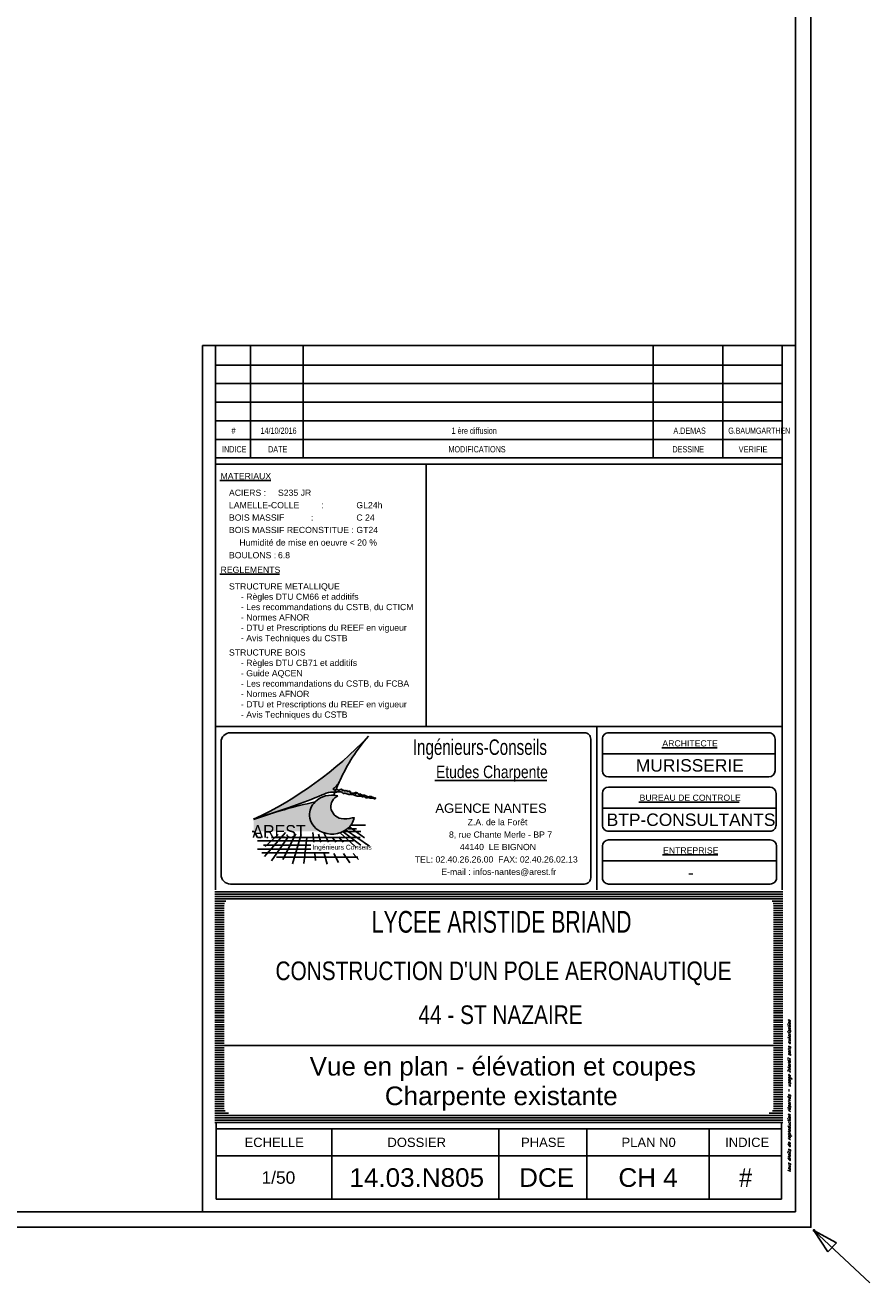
# Model space of a CAD drawing. Extents: x 293186 to 369035, y -341273 to -122059.
# Tile 8 of 64: x 355430 to 369035, y -341273 to -321021. Entities that reach past the tile are written whole.
import ezdxf

# ---------------------------------------------------------------- set-up
doc = ezdxf.new("R2010")
doc.units = 0
doc.header["$LTSCALE"] = 50
doc.layers.get('0').update_dxf_attribs({"color": 1, "linetype": 'CONTINUOUS'})
doc.layers.add('ECHELLE_1_50', color=7, linetype='CONTINUOUS')
doc.styles.add('ARIAL', font='txt')
doc.styles.add('ARIAL_BLACK', font='txt')
doc.styles.add('COMIC_SANS_MS', font='txt')
doc.styles.add('ROMANS', font='ROMANS')

# ---------------------------------------------------------------- blocks, each defined once
blk = doc.blocks.new('*X48')
at = {"layer": 'ECHELLE_1_50', "color": 17, "linetype": 'CONTINUOUS'}
for p, q in [((358486, -334978), (358485, -334978)), ((358488, -335015), (358485, -335015)), ((358490, -335053), (358485, -335053)), ((358491, -335090), (358485, -335090)), ((358493, -335128), (358485, -335128)), ((358494, -335165), (358485, -335165)), ((367635, -334978), (358486, -334978)), ((367635, -335015), (358488, -335015)), ((367635, -335053), (358490, -335053)), ((367635, -335090), (358491, -335090)), ((358661, -335128), (358493, -335128)), ((358639, -335165), (358494, -335165)), ((367635, -335128), (367459, -335128)), ((367635, -335165), (367480, -335165)), ((358496, -335203), (358485, -335203)), ((358498, -335240), (358485, -335240)), ((358499, -335278), (358485, -335278)), ((358501, -335315), (358485, -335315)), ((358502, -335353), (358485, -335353)), ((358635, -335203), (358496, -335203)), ((358635, -335240), (358498, -335240)), ((358635, -335278), (358499, -335278)), ((358635, -335315), (358501, -335315)), ((358635, -335353), (358502, -335353)), ((367635, -335203), (367485, -335203)), ((367635, -335240), (367485, -335240)), ((367635, -335278), (367485, -335278)), ((367635, -335315), (367485, -335315)), ((367635, -335353), (367485, -335353)), ((358504, -335390), (358485, -335390)), ((358506, -335428), (358485, -335428)), ((358507, -335465), (358485, -335465)), ((358509, -335503), (358485, -335503)), ((358511, -335540), (358485, -335540)), ((358512, -335578), (358485, -335578)), ((358635, -335390), (358504, -335390)), ((358635, -335428), (358506, -335428)), ((358635, -335465), (358507, -335465)), ((358635, -335503), (358509, -335503)), ((358635, -335540), (358511, -335540)), ((358635, -335578), (358512, -335578)), ((367635, -335390), (367485, -335390)), ((367635, -335428), (367485, -335428)), ((367635, -335465), (367485, -335465)), ((367635, -335503), (367485, -335503)), ((367635, -335540), (367485, -335540)), ((367635, -335578), (367485, -335578)), ((358514, -335615), (358485, -335615)), ((358515, -335653), (358485, -335653)), ((358517, -335690), (358485, -335690)), ((358519, -335728), (358485, -335728)), ((358520, -335766), (358485, -335766)), ((358635, -335615), (358514, -335615)), ((358635, -335653), (358515, -335653)), ((358635, -335690), (358517, -335690)), ((358635, -335728), (358519, -335728)), ((358635, -335766), (358520, -335766)), ((367635, -335615), (367485, -335615)), ((367635, -335653), (367485, -335653)), ((367635, -335690), (367485, -335690)), ((367635, -335728), (367485, -335728)), ((367635, -335766), (367485, -335766)), ((358522, -335803), (358485, -335803)), ((358523, -335841), (358485, -335841)), ((358525, -335878), (358485, -335878)), ((358527, -335916), (358485, -335916)), ((358528, -335953), (358485, -335953)), ((358635, -335803), (358522, -335803)), ((358635, -335841), (358523, -335841)), ((358635, -335878), (358525, -335878)), ((358635, -335916), (358527, -335916)), ((358635, -335953), (358528, -335953)), ((367635, -335803), (367485, -335803)), ((367635, -335841), (367485, -335841)), ((367635, -335878), (367485, -335878)), ((367635, -335916), (367485, -335916)), ((367635, -335953), (367485, -335953)), ((358530, -335991), (358485, -335991)), ((358531, -336028), (358485, -336028)), ((358533, -336066), (358485, -336066)), ((358535, -336103), (358485, -336103)), ((358536, -336141), (358485, -336141)), ((358538, -336178), (358485, -336178)), ((358635, -335991), (358530, -335991)), ((358635, -336028), (358531, -336028)), ((358635, -336066), (358533, -336066)), ((358635, -336103), (358535, -336103)), ((358635, -336141), (358536, -336141)), ((358635, -336178), (358538, -336178)), ((367635, -335991), (367485, -335991)), ((367635, -336028), (367485, -336028)), ((367635, -336066), (367485, -336066)), ((367635, -336103), (367485, -336103)), ((367635, -336141), (367485, -336141)), ((367635, -336178), (367485, -336178)), ((358539, -336216), (358485, -336216)), ((358541, -336253), (358485, -336253)), ((358543, -336291), (358485, -336291)), ((358544, -336328), (358485, -336328)), ((358546, -336366), (358485, -336366)), ((358635, -336216), (358539, -336216)), ((358635, -336253), (358541, -336253)), ((358635, -336291), (358543, -336291)), ((358635, -336328), (358544, -336328)), ((358635, -336366), (358546, -336366)), ((367635, -336216), (367485, -336216)), ((367635, -336253), (367485, -336253)), ((367635, -336291), (367485, -336291)), ((367635, -336328), (367485, -336328)), ((367635, -336366), (367485, -336366)), ((358547, -336403), (358485, -336403)), ((358549, -336441), (358485, -336441)), ((358551, -336478), (358485, -336478)), ((358552, -336516), (358485, -336516)), ((358554, -336553), (358485, -336553)), ((358556, -336591), (358485, -336591)), ((358635, -336403), (358547, -336403)), ((358635, -336441), (358549, -336441)), ((358635, -336478), (358551, -336478)), ((358635, -336516), (358552, -336516)), ((358635, -336553), (358554, -336553)), ((358635, -336591), (358556, -336591)), ((367635, -336403), (367485, -336403)), ((367635, -336441), (367485, -336441)), ((367635, -336478), (367485, -336478)), ((367635, -336516), (367485, -336516)), ((367635, -336553), (367485, -336553)), ((367635, -336591), (367485, -336591)), ((358557, -336628), (358485, -336628)), ((358559, -336666), (358485, -336666)), ((358560, -336703), (358485, -336703)), ((358562, -336741), (358485, -336741)), ((358564, -336778), (358485, -336778)), ((358635, -336628), (358557, -336628)), ((358635, -336666), (358559, -336666)), ((358635, -336703), (358560, -336703)), ((358635, -336741), (358562, -336741)), ((358635, -336778), (358564, -336778)), ((367635, -336628), (367485, -336628)), ((367635, -336666), (367485, -336666)), ((367635, -336703), (367485, -336703)), ((367635, -336741), (367485, -336741)), ((367635, -336778), (367485, -336778)), ((358565, -336816), (358485, -336816)), ((358567, -336853), (358485, -336853)), ((358568, -336891), (358485, -336891)), ((358570, -336928), (358485, -336928)), ((358572, -336966), (358485, -336966)), ((358635, -336816), (358565, -336816)), ((358635, -336853), (358567, -336853)), ((358635, -336891), (358568, -336891)), ((358635, -336928), (358570, -336928)), ((358635, -336966), (358572, -336966)), ((367635, -336816), (367485, -336816)), ((367635, -336853), (367485, -336853)), ((367635, -336891), (367485, -336891)), ((367635, -336928), (367485, -336928)), ((367635, -336966), (367485, -336966)), ((358573, -337003), (358485, -337003)), ((358575, -337041), (358485, -337041)), ((358576, -337078), (358485, -337078)), ((358578, -337116), (358485, -337116)), ((358580, -337153), (358485, -337153)), ((358581, -337191), (358485, -337191)), ((358635, -337003), (358573, -337003)), ((358635, -337041), (358575, -337041)), ((358635, -337078), (358576, -337078)), ((358635, -337116), (358578, -337116)), ((358635, -337153), (358580, -337153)), ((358635, -337191), (358581, -337191)), ((367635, -337003), (367485, -337003)), ((367635, -337041), (367485, -337041)), ((367635, -337078), (367485, -337078)), ((367635, -337116), (367485, -337116)), ((367635, -337153), (367485, -337153)), ((367635, -337191), (367485, -337191)), ((358583, -337228), (358485, -337228)), ((358584, -337266), (358485, -337266)), ((358586, -337303), (358485, -337303)), ((358588, -337341), (358485, -337341)), ((358589, -337378), (358485, -337378)), ((358635, -337228), (358583, -337228)), ((358635, -337266), (358584, -337266)), ((358635, -337303), (358586, -337303)), ((358635, -337341), (358588, -337341)), ((358635, -337378), (358589, -337378)), ((367635, -337228), (367485, -337228)), ((367635, -337266), (367485, -337266)), ((367635, -337303), (367485, -337303)), ((367635, -337341), (367485, -337341)), ((367635, -337378), (367485, -337378)), ((358591, -337416), (358485, -337416)), ((358592, -337453), (358485, -337453)), ((358594, -337491), (358485, -337491)), ((358596, -337528), (358485, -337528)), ((358597, -337566), (358485, -337566)), ((358599, -337603), (358485, -337603)), ((358635, -337416), (358591, -337416)), ((358635, -337453), (358592, -337453)), ((358635, -337491), (358594, -337491)), ((358635, -337528), (358596, -337528)), ((358635, -337566), (358597, -337566)), ((358635, -337603), (358599, -337603)), ((367635, -337416), (367485, -337416)), ((367635, -337453), (367485, -337453)), ((367635, -337491), (367485, -337491)), ((367635, -337528), (367485, -337528)), ((367635, -337566), (367485, -337566)), ((367635, -337603), (367485, -337603)), ((358601, -337641), (358485, -337641)), ((358602, -337678), (358485, -337678)), ((358604, -337716), (358485, -337716)), ((358605, -337753), (358485, -337753)), ((358607, -337791), (358485, -337791)), ((358635, -337641), (358601, -337641)), ((358635, -337678), (358602, -337678)), ((358635, -337716), (358604, -337716)), ((358635, -337753), (358605, -337753)), ((358635, -337791), (358607, -337791)), ((367635, -337641), (367485, -337641)), ((367635, -337678), (367485, -337678)), ((367635, -337716), (367485, -337716)), ((367635, -337753), (367485, -337753)), ((367635, -337791), (367485, -337791)), ((358609, -337828), (358485, -337828)), ((358610, -337866), (358485, -337866)), ((358612, -337903), (358485, -337903)), ((358613, -337941), (358485, -337941)), ((358615, -337978), (358485, -337978)), ((358635, -337828), (358609, -337828)), ((358635, -337866), (358610, -337866)), ((358635, -337903), (358612, -337903)), ((358635, -337941), (358613, -337941)), ((358635, -337978), (358615, -337978)), ((367635, -337828), (367485, -337828)), ((367635, -337866), (367485, -337866)), ((367635, -337903), (367485, -337903)), ((367635, -337941), (367485, -337941)), ((367635, -337978), (367485, -337978)), ((358617, -338016), (358485, -338016)), ((358618, -338053), (358485, -338053)), ((358620, -338091), (358485, -338091)), ((358621, -338128), (358485, -338128)), ((358623, -338166), (358485, -338166)), ((358625, -338203), (358485, -338203)), ((358635, -338016), (358617, -338016)), ((358635, -338053), (358618, -338053)), ((358635, -338091), (358620, -338091)), ((358635, -338128), (358621, -338128)), ((358635, -338166), (358623, -338166)), ((358635, -338203), (358625, -338203)), ((367635, -338016), (367485, -338016)), ((367635, -338053), (367485, -338053)), ((367635, -338091), (367485, -338091)), ((367635, -338128), (367485, -338128)), ((367635, -338166), (367485, -338166)), ((367635, -338203), (367485, -338203)), ((358626, -338241), (358485, -338241)), ((358628, -338278), (358485, -338278)), ((358629, -338316), (358485, -338316)), ((358631, -338353), (358485, -338353)), ((358633, -338391), (358485, -338391)), ((358635, -338241), (358626, -338241)), ((358635, -338278), (358628, -338278)), ((358635, -338316), (358629, -338316)), ((358635, -338353), (358631, -338353)), ((358635, -338391), (358633, -338391)), ((367635, -338241), (367485, -338241)), ((367635, -338278), (367485, -338278)), ((367635, -338316), (367485, -338316)), ((367635, -338353), (367485, -338353)), ((367635, -338391), (367485, -338391)), ((358634, -338428), (358485, -338428)), ((358637, -338466), (358485, -338466)), ((358654, -338503), (358485, -338503)), ((358705, -338541), (358485, -338541)), ((367635, -338578), (358485, -338578)), ((367635, -338616), (358485, -338616)), ((358635, -338428), (358634, -338428)), ((367635, -338541), (367414, -338541)), ((367635, -338503), (367466, -338503)), ((367635, -338466), (367483, -338466)), ((367635, -338428), (367485, -338428)), ((367635, -338653), (358485, -338653)), ((367635, -338691), (358485, -338691))]:
    blk.add_line(p, q, dxfattribs=at)
blk = doc.blocks.new('CDWK_EXTR_0')
at = {"color": 0}
for p, q in [((0, 0), (2, 0.5)), ((0, 0), (2, -0.5)), ((2, 0.5), (2, -0.5))]:
    blk.add_line(p, q, dxfattribs=at)
blk = doc.blocks.new('CDWK_PTTYP4')
h = blk.add_hatch(color=0)
edge = h.paths.add_edge_path()
edge.add_arc((0, 0), 0.5, 0, 360)

msp = doc.modelspace()

# ---------------------------------------------------------------- hatches: boundary and pattern name
at = {"layer": 'ECHELLE_1_50'}
for color, points in [(9, [(360498, -333190, -0.000872), (360502, -333180, -0.073464), (360958, -332473, -0.094057), (359109, -333810, -0.010242), (359430, -333704, 0.002568), (359743, -333598, 0.019111), (360213, -333418, -0.068559), (360350, -333370), (360353, -333370), (360356, -333370), (360359, -333370), (360362, -333370), (360365, -333370), (360368, -333370), (360372, -333370), (360375, -333370), (360378, -333370), (360381, -333370), (360384, -333370), (360387, -333370), (360390, -333370), (360393, -333370), (360396, -333370), (360399, -333370), (360402, -333370), (360405, -333370), (360408, -333370), (360411, -333370), (360414, -333370), (360417, -333371), (360420, -333371), (360422, -333371, -0.004065), (360440, -333324), (360438, -333325), (360436, -333327), (360433, -333330), (360431, -333332), (360428, -333334), (360426, -333336), (360423, -333337), (360420, -333338), (360417, -333338), (360414, -333338), (360411, -333337), (360408, -333335), (360405, -333334), (360403, -333332), (360400, -333331), (360397, -333329), (360394, -333327), (360391, -333325), (360389, -333323), (360389, -333321), (360390, -333319), (360393, -333317), (360396, -333314, 0.118975)]), (9, [(360619, -333360), (360618, -333357), (360618, -333354), (360617, -333351), (360616, -333348), (360614, -333347), (360612, -333347), (360609, -333347), (360605, -333348), (360601, -333349), (360597, -333350), (360594, -333350), (360591, -333349), (360588, -333347), (360586, -333344), (360585, -333342), (360582, -333343), (360580, -333345), (360577, -333348), (360574, -333349), (360571, -333349), (360568, -333348), (360565, -333346), (360563, -333344), (360560, -333343), (360556, -333341), (360553, -333341), (360550, -333342), (360546, -333343), (360543, -333343), (360540, -333344), (360538, -333343), (360537, -333341), (360536, -333338), (360535, -333334), (360534, -333331), (360533, -333328), (360531, -333326), (360529, -333325), (360526, -333325), (360523, -333326), (360519, -333327), (360516, -333328), (360513, -333329), (360509, -333329), (360506, -333330), (360503, -333330), (360501, -333331), (360498, -333332), (360495, -333334), (360493, -333336), (360490, -333338), (360488, -333340), (360485, -333341), (360483, -333342), (360480, -333342), (360477, -333341), (360475, -333340), (360472, -333338), (360469, -333336), (360466, -333334), (360463, -333332), (360460, -333330), (360457, -333328), (360454, -333326), (360452, -333325), (360449, -333323), (360446, -333323), (360443, -333323), (360441, -333324), (360440, -333324, 0.004065), (360422, -333371), (360423, -333371), (360426, -333371), (360430, -333371), (360433, -333370), (360436, -333370), (360439, -333370), (360442, -333370), (360445, -333370), (360449, -333370), (360452, -333369), (360455, -333369), (360459, -333369), (360462, -333368), (360465, -333368), (360469, -333368), (360472, -333367), (360475, -333367), (360479, -333367), (360482, -333367), (360485, -333366), (360489, -333366), (360492, -333366), (360495, -333366), (360498, -333366), (360502, -333366), (360505, -333367), (360508, -333367), (360511, -333367), (360514, -333368), (360517, -333369), (360520, -333369), (360523, -333370), (360526, -333371), (360528, -333373), (360531, -333374), (360533, -333376), (360536, -333377), (360538, -333379), (360541, -333381), (360543, -333384), (360545, -333386), (360547, -333388), (360550, -333390), (360552, -333392), (360555, -333392), (360558, -333392), (360561, -333392), (360564, -333392), (360567, -333391), (360571, -333390), (360574, -333390), (360577, -333390), (360580, -333390), (360583, -333390), (360586, -333390), (360589, -333391), (360592, -333392), (360595, -333392), (360598, -333393), (360601, -333394), (360604, -333396), (360607, -333397), (360610, -333398), (360613, -333399), (360616, -333400), (360619, -333401), (360622, -333402), (360625, -333403), (360628, -333404), (360630, -333405), (360633, -333406), (360636, -333406), (360639, -333407), (360643, -333407), (360646, -333407), (360649, -333407), (360652, -333407), (360655, -333407), (360658, -333407), (360661, -333407), (360664, -333407), (360667, -333407), (360670, -333407), (360674, -333406), (360677, -333406), (360680, -333406), (360683, -333407), (360686, -333407), (360689, -333407), (360692, -333408), (360695, -333408), (360698, -333409), (360701, -333409), (360704, -333410), (360707, -333411), (360710, -333412), (360713, -333413), (360716, -333414), (360719, -333415), (360722, -333416), (360724, -333417), (360727, -333418), (360730, -333419), (360733, -333420), (360736, -333421), (360739, -333423), (360742, -333424), (360745, -333425), (360748, -333426), (360751, -333427), (360754, -333428), (360757, -333429), (360760, -333430), (360763, -333431), (360765, -333432), (360768, -333433), (360771, -333434), (360774, -333434), (360777, -333435), (360781, -333435), (360784, -333436), (360787, -333436), (360790, -333436), (360793, -333437), (360796, -333437), (360799, -333437), (360802, -333437), (360805, -333437), (360808, -333436), (360812, -333436), (360815, -333436), (360818, -333436), (360821, -333436), (360824, -333436), (360827, -333436), (360830, -333437), (360833, -333437), (360836, -333438), (360839, -333438), (360842, -333439), (360845, -333440), (360848, -333441), (360851, -333443), (360854, -333444), (360856, -333445), (360859, -333446), (360862, -333447), (360865, -333447), (360869, -333447), (360872, -333446), (360875, -333445), (360878, -333444), (360881, -333443), (360884, -333442), (360887, -333442), (360890, -333442), (360893, -333442), (360895, -333443), (360898, -333445), (360900, -333447), (360902, -333450), (360904, -333452), (360906, -333455), (360909, -333457), (360911, -333458), (360914, -333460), (360917, -333461), (360919, -333461), (360922, -333462), (360925, -333462), (360929, -333462), (360932, -333462), (360935, -333462), (360938, -333461), (360942, -333461), (360945, -333461), (360948, -333460), (360952, -333460), (360955, -333460), (360958, -333460), (360961, -333460), (360964, -333460), (360967, -333461), (360970, -333462), (360973, -333463), (360976, -333464), (360979, -333466), (360982, -333467), (360984, -333469), (360987, -333470), (360990, -333470), (360993, -333471), (360996, -333471), (360999, -333471), (361002, -333471), (361006, -333470), (361009, -333470), (361012, -333470), (361015, -333469), (361018, -333469), (361021, -333469), (361024, -333468), (361027, -333469), (361030, -333469), (361033, -333470), (361036, -333471), (361038, -333472), (361041, -333473), (361044, -333474), (361047, -333476), (361050, -333477), (361054, -333478), (361057, -333479), (361061, -333480), (361064, -333480), (361068, -333479), (361070, -333478), (361072, -333476), (361073, -333473), (361073, -333469), (361072, -333466), (361070, -333464), (361068, -333463), (361065, -333463), (361062, -333464), (361058, -333465), (361055, -333467), (361051, -333468), (361048, -333468), (361046, -333468), (361044, -333466), (361042, -333464), (361040, -333461), (361039, -333458), (361037, -333455), (361034, -333453), (361031, -333452), (361028, -333452), (361024, -333453), (361021, -333455), (361017, -333457), (361014, -333459), (361013, -333459), (361012, -333457), (361013, -333454), (361013, -333450), (361013, -333448), (361012, -333445), (361010, -333443), (361008, -333442), (361006, -333441), (361003, -333440), (361000, -333440), (360996, -333440), (360992, -333440), (360988, -333441), (360984, -333442), (360980, -333442), (360975, -333443), (360971, -333444), (360967, -333445), (360963, -333446), (360959, -333447), (360956, -333447), (360953, -333447), (360950, -333447), (360947, -333446), (360945, -333443), (360942, -333440), (360940, -333437), (360938, -333435), (360936, -333436), (360934, -333438), (360931, -333441), (360929, -333441), (360927, -333438), (360925, -333436), (360922, -333433), (360918, -333432), (360915, -333432), (360911, -333431), (360908, -333431), (360906, -333430), (360904, -333428), (360904, -333425), (360904, -333422), (360903, -333420), (360901, -333418), (360899, -333418), (360896, -333418), (360893, -333418), (360889, -333419), (360885, -333420), (360881, -333421), (360877, -333422), (360874, -333423), (360870, -333423), (360866, -333423), (360863, -333422), (360860, -333421), (360857, -333419), (360854, -333417), (360852, -333416), (360849, -333416), (360846, -333416), (360844, -333417), (360841, -333418), (360838, -333420), (360835, -333421), (360831, -333422), (360828, -333422), (360825, -333421), (360821, -333419), (360818, -333417), (360816, -333414), (360816, -333413), (360818, -333412), (360822, -333411), (360825, -333411), (360829, -333409), (360831, -333407), (360832, -333404), (360832, -333401), (360831, -333399), (360829, -333399), (360827, -333400), (360824, -333401), (360820, -333403), (360816, -333405), (360812, -333406), (360809, -333407), (360805, -333407), (360802, -333406), (360799, -333404), (360796, -333402), (360793, -333399), (360791, -333396), (360789, -333393), (360787, -333390), (360785, -333388), (360783, -333385), (360781, -333383), (360779, -333382), (360777, -333382), (360776, -333382), (360774, -333384), (360772, -333386), (360770, -333388), (360767, -333391), (360765, -333393), (360762, -333395), (360758, -333397), (360754, -333398), (360750, -333398), (360747, -333397), (360744, -333397), (360742, -333396), (360743, -333395), (360745, -333394), (360748, -333393), (360752, -333391), (360756, -333390), (360760, -333388), (360763, -333387), (360766, -333385), (360766, -333383), (360765, -333380), (360763, -333378), (360760, -333376), (360757, -333375), (360754, -333375), (360751, -333376), (360749, -333377), (360746, -333379), (360743, -333381), (360740, -333383), (360736, -333384), (360732, -333386), (360727, -333387), (360723, -333388), (360718, -333388), (360713, -333389), (360708, -333389), (360704, -333389), (360699, -333389), (360694, -333389), (360689, -333389), (360685, -333388), (360680, -333388), (360677, -333387), (360673, -333386), (360670, -333385), (360667, -333384), (360665, -333383), (360663, -333381), (360662, -333380), (360662, -333378), (360662, -333377), (360663, -333375), (360665, -333373), (360668, -333371), (360670, -333369), (360672, -333367), (360672, -333365), (360671, -333363), (360668, -333361), (360664, -333359), (360661, -333358), (360657, -333357), (360654, -333356), (360651, -333355), (360648, -333356), (360645, -333356), (360642, -333357), (360638, -333358), (360634, -333359), (360631, -333360), (360627, -333361), (360624, -333361), (360621, -333361)]), (251, [(360011, -333753, -0.218672), (360099, -333529, 0.020911), (359430, -333704, -0.002632), (359109, -333810), (359109, -334005), (360190, -334005, -0.008912), (360178, -333998, -0.256161)]), (8, [(360731, -333783), (360696, -333783, -0.146168), (360521, -333797, -0.322857), (360353, -333623, -0.306518), (360464, -333431, 0.248709), (360105, -333523, 0.226898), (360011, -333753, 0.256161), (360178, -333998, 0.295999), (360618, -333964, 0.181745)])]:
    msp.add_hatch(color=color, dxfattribs=at).paths.add_polyline_path(points)
h = msp.add_hatch(dxfattribs=at)
h.set_pattern_fill('DOTS4', color=252, scale=56.692916, style=0, pattern_type=2)
h.set_pattern_definition([(0, (0, 0), (45.0000018, 42.4200017), [0, -42.4200017])])
h.paths.add_polyline_path([(360731, -333783), (360696, -333783, -0.041482), (360647, -333797), (360727, -333797, 0.012192)])

# ---------------------------------------------------------------- linework, layer by layer
at = {"layer": 'ECHELLE_1_50', "color": 18}
for p, q in [((358285, -326177), (367835, -326177)), ((358285, -326177), (358285, -340128)), ((367835, -326177), (367835, -340128)), ((358495, -328090), (367625, -328090)), ((361888, -332316), (361888, -328090)), ((358495, -334206), (358495, -332316)), ((364638, -334945), (364638, -332316)), ((358495, -334945), (358495, -334158)), ((367835, -340128), (358285, -340128))]:
    msp.add_line(p, q, dxfattribs=at)
at = {"layer": 'ECHELLE_1_50', "color": 18, "linetype": 'CONTINUOUS'}
for p, q in [((359059, -327990), (359059, -326177)), ((359909, -327990), (359909, -326177)), ((365544, -327990), (365544, -326177)), ((366666, -327990), (366666, -326177)), ((358495, -326494), (367625, -326494)), ((358495, -326793), (367625, -326793)), ((358495, -327092), (367625, -327092)), ((358495, -327392), (367625, -327392)), ((358495, -327691), (367625, -327691)), ((358495, -327990), (367625, -327990)), ((358495, -332316), (367625, -332316)), ((362028, -333185), (363833, -333185))]:
    msp.add_line(p, q, dxfattribs=at)
at = {"layer": 'ECHELLE_1_50', "color": 224, "linetype": 'CONTINUOUS'}
for p, q in [((358567, -328353), (359385, -328353)), ((358567, -329861), (359529, -329861))]:
    msp.add_line(p, q, dxfattribs=at)
at = {"layer": 'ECHELLE_1_50', "color": 224}
for p, q in [((358735, -332416), (364440, -332416)), ((364540, -332516), (364540, -334751)), ((358585, -334701), (358585, -332566)), ((364728, -332755), (367507, -332755)), ((364728, -333630), (367525, -333630)), ((364728, -334480), (367531, -334480)), ((364440, -334851), (358735, -334851)), ((367485, -337452), (358635, -337452)), ((358507, -339928), (358507, -338695)), ((358507, -338795), (367613, -338795)), ((360370, -338795), (360370, -339928)), ((363060, -339928), (363060, -338795)), ((364475, -339928), (364475, -338795)), ((366445, -339928), (366445, -338795)), ((367613, -338695), (367613, -339928)), ((367613, -339227), (358507, -339227)), ((367613, -339928), (358507, -339928))]:
    msp.add_line(p, q, dxfattribs=at)
at = {"layer": 'ECHELLE_1_50', "color": 17, "linetype": 'CONTINUOUS'}
for p, q in [((365683, -332656), (366576, -332656)), ((365316, -333531), (366932, -333531)), ((365694, -334381), (366588, -334381))]:
    msp.add_line(p, q, dxfattribs=at)
at = {"layer": 'ECHELLE_1_50', "color": 252, "linetype": 'CONTINUOUS'}
for p, q in [((360632, -333961), (360768, -333961)), ((360659, -333935), (360896, -334105)), ((360683, -333905), (360914, -333905)), ((360696, -333783), (360731, -333783)), ((359088, -334005), (359120, -334005)), ((359174, -334102), (359231, -334102)), ((359174, -334158), (360717, -334158)), ((359625, -334022), (359286, -334406)), ((359297, -334245), (359503, -334055)), ((359396, -334479), (359655, -334110)), ((359397, -334102), (359428, -334102)), ((360239, -334103), (359428, -334102)), ((359583, -334454), (359791, -334043)), ((359583, -334454), (359791, -334043)), ((359878, -334056), (359734, -334528)), ((359918, -334521), (359965, -334110)), ((360061, -334020), (360077, -334179)), ((360195, -334179), (360157, -334047)), ((360239, -334103), (360825, -334102)), ((360243, -334026), (360317, -334179)), ((360432, -334179), (360373, -334095)), ((360476, -334094), (360552, -334179)), ((360738, -334244), (360508, -334031)), ((360554, -334012), (360834, -334225)), ((360568, -334004), (360838, -334004)), ((360975, -334240), (360602, -333984)), ((359174, -334288), (360032, -334288)), ((360326, -334347), (359244, -334347)), ((360032, -334226), (359267, -334226)), ((360094, -334358), (360105, -334472)), ((360296, -334530), (360246, -334358)), ((360404, -334358), (360476, -334506)), ((360660, -334510), (360555, -334358)), ((360712, -334358), (360797, -334454)), ((359476, -334417), (360789, -334417)), ((359476, -334417), (360789, -334417))]:
    msp.add_line(p, q, dxfattribs=at)
at = {"layer": 'ECHELLE_1_50', "color": 7, "linetype": 'CONTINUOUS'}
msp.add_line((359120, -334005), (359174, -334102), dxfattribs=at)
at = {"layer": 'ECHELLE_1_50', "color": 17}
msp.add_line((367538, -338795), (358588, -338795), dxfattribs=at)
at = {"layer": 'ECHELLE_1_50', "color": 9, "linetype": 'CONTINUOUS'}
msp.add_line((369035, -341273), (368135, -340428), dxfattribs=at)
at = {"layer": 'ECHELLE_1_50', "color": 32, "linetype": 'CONTINUOUS'}
for points in [[(314023, -298428), (368085, -298428), (368085, -340378), (314023, -340378), (314023, -298428)], [(314273, -298678), (367835, -298678), (367835, -340128), (314273, -340128), (314273, -298678)]]:
    msp.add_lwpolyline(points, dxfattribs=at)
at = {"layer": 'ECHELLE_1_50', "color": 18}
for points in [[(358495, -326177), (358495, -328090), (358495, -332316)], [(367625, -334945), (367625, -327990), (367625, -326177)]]:
    msp.add_lwpolyline(points, dxfattribs=at)
at = {"layer": 'ECHELLE_1_50', "color": 224}
for points in [[(367407, -332416), (364828, -332416, 0.414214), (364728, -332516), (364728, -333026, 0.414212), (364828, -333126), (367407, -333126, 0.414212), (367507, -333026), (367507, -332516, 0.414214), (367407, -332416)], [(364728, -333391), (364728, -333901, 0.414214), (364828, -334001), (367425, -334001, 0.414214), (367525, -333901), (367525, -333391, 0.414212), (367425, -333291), (364828, -333291, 0.414212), (364728, -333391)], [(367431, -334141), (364828, -334141, 0.414212), (364728, -334241), (364728, -334751, 0.414214), (364828, -334851), (367431, -334851, 0.414214), (367531, -334751), (367531, -334241, 0.414212), (367431, -334141)]]:
    msp.add_lwpolyline(points, format="xyb", dxfattribs=at)
at = {"layer": 'ECHELLE_1_50', "color": 252, "linetype": 'CONTINUOUS'}
for points in [[(360350, -333370), (360353, -333370), (360356, -333370), (360359, -333370), (360362, -333370), (360365, -333370), (360368, -333370), (360372, -333370), (360375, -333370), (360378, -333370), (360381, -333370), (360384, -333370), (360387, -333370), (360390, -333370), (360393, -333370), (360396, -333370), (360399, -333370), (360402, -333370), (360405, -333370), (360408, -333370), (360411, -333370), (360414, -333370), (360417, -333371), (360420, -333371), (360423, -333371), (360426, -333371), (360430, -333371), (360433, -333370), (360436, -333370), (360439, -333370), (360442, -333370), (360445, -333370), (360449, -333370), (360452, -333369), (360455, -333369), (360459, -333369), (360462, -333368), (360465, -333368), (360469, -333368), (360472, -333367), (360475, -333367), (360479, -333367), (360482, -333367), (360485, -333366), (360489, -333366), (360492, -333366), (360495, -333366), (360498, -333366), (360502, -333366), (360505, -333367), (360508, -333367), (360511, -333367), (360514, -333368), (360517, -333369), (360520, -333369), (360523, -333370), (360526, -333371), (360528, -333373), (360531, -333374), (360533, -333376), (360536, -333377), (360538, -333379), (360541, -333381), (360543, -333384), (360545, -333386), (360547, -333388), (360550, -333390), (360552, -333392), (360555, -333392), (360558, -333392), (360561, -333392), (360564, -333392), (360567, -333391), (360571, -333390), (360574, -333390), (360577, -333390), (360580, -333390), (360583, -333390), (360586, -333390), (360589, -333391), (360592, -333392), (360595, -333392), (360598, -333393), (360601, -333394), (360604, -333396), (360607, -333397), (360610, -333398), (360613, -333399), (360616, -333400), (360619, -333401), (360622, -333402), (360625, -333403), (360628, -333404), (360630, -333405), (360633, -333406), (360636, -333406), (360639, -333407), (360643, -333407), (360646, -333407), (360649, -333407), (360652, -333407), (360655, -333407), (360658, -333407), (360661, -333407), (360664, -333407), (360667, -333407), (360670, -333407), (360674, -333406), (360677, -333406), (360680, -333406), (360683, -333407), (360686, -333407), (360689, -333407), (360692, -333408), (360695, -333408), (360698, -333409), (360701, -333409), (360704, -333410), (360707, -333411), (360710, -333412), (360713, -333413), (360716, -333414), (360719, -333415), (360722, -333416), (360724, -333417), (360727, -333418), (360730, -333419), (360733, -333420), (360736, -333421), (360739, -333423), (360742, -333424), (360745, -333425), (360748, -333426), (360751, -333427), (360754, -333428), (360757, -333429), (360760, -333430), (360763, -333431), (360765, -333432), (360768, -333433), (360771, -333434), (360774, -333434), (360777, -333435), (360781, -333435), (360784, -333436), (360787, -333436), (360790, -333436), (360793, -333437), (360796, -333437), (360799, -333437), (360802, -333437), (360805, -333437), (360808, -333436), (360812, -333436), (360815, -333436), (360818, -333436), (360821, -333436), (360824, -333436), (360827, -333436), (360830, -333437), (360833, -333437), (360836, -333438), (360839, -333438), (360842, -333439), (360845, -333440), (360848, -333441), (360851, -333443), (360854, -333444), (360856, -333445), (360859, -333446), (360862, -333447), (360865, -333447), (360869, -333447), (360872, -333446), (360875, -333445), (360878, -333444), (360881, -333443), (360884, -333442), (360887, -333442), (360890, -333442), (360893, -333442), (360895, -333443), (360898, -333445), (360900, -333447), (360902, -333450), (360904, -333452), (360906, -333455), (360909, -333457), (360911, -333458), (360914, -333460), (360917, -333461), (360919, -333461), (360922, -333462), (360925, -333462), (360929, -333462), (360932, -333462), (360935, -333462), (360938, -333461), (360942, -333461), (360945, -333461), (360948, -333460), (360952, -333460), (360955, -333460), (360958, -333460), (360961, -333460), (360964, -333460), (360967, -333461), (360970, -333462), (360973, -333463), (360976, -333464), (360979, -333466), (360982, -333467), (360984, -333469), (360987, -333470), (360990, -333470), (360993, -333471), (360996, -333471), (360999, -333471), (361002, -333471), (361006, -333470), (361009, -333470), (361012, -333470), (361015, -333469), (361018, -333469), (361021, -333469), (361024, -333468), (361027, -333469), (361030, -333469), (361033, -333470), (361036, -333471), (361038, -333472), (361041, -333473), (361044, -333474), (361047, -333476), (361050, -333477), (361054, -333478), (361057, -333479), (361061, -333480), (361064, -333480), (361068, -333479), (361070, -333478), (361072, -333476), (361073, -333473), (361073, -333469), (361072, -333466), (361070, -333464), (361068, -333463), (361065, -333463), (361062, -333464), (361058, -333465), (361055, -333467), (361051, -333468), (361048, -333468), (361046, -333468), (361044, -333466), (361042, -333464), (361040, -333461), (361039, -333458), (361037, -333455), (361034, -333453), (361031, -333452), (361028, -333452), (361024, -333453), (361021, -333455), (361017, -333457), (361014, -333459), (361013, -333459), (361012, -333457), (361013, -333454), (361013, -333450), (361013, -333448), (361012, -333445), (361010, -333443), (361008, -333442), (361006, -333441), (361003, -333440), (361000, -333440), (360996, -333440), (360992, -333440), (360988, -333441), (360984, -333442), (360980, -333442), (360975, -333443), (360971, -333444), (360967, -333445), (360963, -333446), (360959, -333447), (360956, -333447), (360953, -333447), (360950, -333447), (360947, -333446), (360945, -333443), (360942, -333440), (360940, -333437), (360938, -333435), (360936, -333436), (360934, -333438), (360931, -333441), (360929, -333441), (360927, -333438), (360925, -333436), (360922, -333433), (360918, -333432), (360915, -333432), (360911, -333431), (360908, -333431), (360906, -333430), (360904, -333428), (360904, -333425), (360904, -333422), (360903, -333420), (360901, -333418), (360899, -333418), (360896, -333418), (360893, -333418), (360889, -333419), (360885, -333420), (360881, -333421), (360877, -333422), (360874, -333423), (360870, -333423), (360866, -333423), (360863, -333422), (360860, -333421), (360857, -333419), (360854, -333417), (360852, -333416), (360849, -333416), (360846, -333416), (360844, -333417), (360841, -333418), (360838, -333420), (360835, -333421), (360831, -333422), (360828, -333422), (360825, -333421), (360821, -333419), (360818, -333417), (360816, -333414), (360816, -333413), (360818, -333412), (360822, -333411), (360825, -333411), (360829, -333409), (360831, -333407), (360832, -333404), (360832, -333401), (360831, -333399), (360829, -333399), (360827, -333400), (360824, -333401), (360820, -333403), (360816, -333405), (360812, -333406), (360809, -333407), (360805, -333407), (360802, -333406), (360799, -333404), (360796, -333402), (360793, -333399), (360791, -333396), (360789, -333393), (360787, -333390), (360785, -333388), (360783, -333385), (360781, -333383), (360779, -333382), (360777, -333382), (360776, -333382), (360774, -333384), (360772, -333386), (360770, -333388), (360767, -333391), (360765, -333393), (360762, -333395), (360758, -333397), (360754, -333398), (360750, -333398), (360747, -333397), (360744, -333397), (360742, -333396), (360743, -333395), (360745, -333394), (360748, -333393), (360752, -333391), (360756, -333390), (360760, -333388), (360763, -333387), (360766, -333385), (360766, -333383), (360765, -333380), (360763, -333378), (360760, -333376), (360757, -333375), (360754, -333375), (360751, -333376), (360749, -333377), (360746, -333379), (360743, -333381), (360740, -333383), (360736, -333384), (360732, -333386), (360727, -333387), (360723, -333388), (360718, -333388), (360713, -333389), (360708, -333389), (360704, -333389), (360699, -333389), (360694, -333389), (360689, -333389), (360685, -333388), (360680, -333388), (360677, -333387), (360673, -333386), (360670, -333385), (360667, -333384), (360665, -333383), (360663, -333381), (360662, -333380), (360662, -333378), (360662, -333377), (360663, -333375), (360665, -333373), (360668, -333371), (360670, -333369), (360672, -333367), (360672, -333365), (360671, -333363), (360668, -333361), (360664, -333359), (360661, -333358), (360657, -333357), (360654, -333356), (360651, -333355), (360648, -333356), (360645, -333356), (360642, -333357), (360638, -333358), (360634, -333359), (360631, -333360), (360627, -333361), (360624, -333361), (360621, -333361), (360619, -333360), (360618, -333357), (360618, -333354), (360617, -333351), (360616, -333348), (360614, -333347), (360612, -333347), (360609, -333347), (360605, -333348), (360601, -333349), (360597, -333350), (360594, -333350), (360591, -333349), (360588, -333347), (360586, -333344), (360585, -333342), (360582, -333343), (360580, -333345), (360577, -333348), (360574, -333349), (360571, -333349), (360568, -333348), (360565, -333346), (360563, -333344), (360560, -333343), (360556, -333341), (360553, -333341), (360550, -333342), (360546, -333343), (360543, -333343), (360540, -333344), (360538, -333343), (360537, -333341), (360536, -333338), (360535, -333334), (360534, -333331), (360533, -333328), (360531, -333326), (360529, -333325), (360526, -333325), (360523, -333326), (360519, -333327), (360516, -333328), (360513, -333329), (360509, -333329), (360506, -333330), (360503, -333330), (360501, -333331), (360498, -333332), (360495, -333334), (360493, -333336), (360490, -333338), (360488, -333340), (360485, -333341), (360483, -333342), (360480, -333342), (360477, -333341), (360475, -333340), (360472, -333338), (360469, -333336), (360466, -333334), (360463, -333332), (360460, -333330), (360457, -333328), (360454, -333326), (360452, -333325), (360449, -333323), (360446, -333323), (360443, -333323), (360441, -333324), (360438, -333325), (360436, -333327), (360433, -333330), (360431, -333332), (360428, -333334), (360426, -333336), (360423, -333337), (360420, -333338), (360417, -333338), (360414, -333338), (360411, -333337), (360408, -333335), (360405, -333334), (360403, -333332), (360400, -333331), (360397, -333329), (360394, -333327), (360391, -333325), (360389, -333323), (360389, -333321), (360390, -333319), (360393, -333317), (360396, -333314)], [(359338, -334104), (359324, -334104), (359323, -334101), (359338, -334101), (359338, -334104), (359338, -334104)], [(359535, -334104), (359511, -334104), (359511, -334103), (359511, -334103), (359511, -334103), (359511, -334102), (359511, -334102), (359511, -334102), (359511, -334101), (359511, -334101), (359535, -334101), (359535, -334104), (359535, -334104)], [(360757, -334259), (360757, -334259), (360757, -334259), (360757, -334259), (360757, -334259), (360757, -334259), (360757, -334259), (360758, -334260), (360758, -334260), (360757, -334260), (360757, -334259), (360757, -334259), (360757, -334259), (360757, -334259), (360756, -334259), (360756, -334259), (360756, -334259), (360756, -334259), (360756, -334259), (360756, -334259), (360756, -334259), (360756, -334259), (360757, -334259), (360757, -334259), (360757, -334259), (360757, -334259)]]:
    msp.add_lwpolyline(points, dxfattribs=at)
at = {"layer": 'ECHELLE_1_50', "color": 224}
for centre, radius, start, end in [((358735, -332566), 150, 89.9999, 180.0001), ((364440, -332516), 100, 359.9999, 90.0001), ((358735, -334701), 150, 179.9999, 270.0001), ((364440, -334751), 100, 269.9999, 0.0001)]:
    msp.add_arc(centre, radius, start, end, dxfattribs=at)
at = {"layer": 'ECHELLE_1_50', "color": 252, "linetype": 'CONTINUOUS'}
for centre, radius, start, end in [((356512, -328270), 6118, 295.1173, 316.6104), ((363122, -334368), 2877, 138.7955, 155.602), ((360189, -333041), 343, 307.1783, 336.108), ((363272, -334465), 3054, 155.1124, 160.0104), ((361854, -341605), 8264, 102.2589, 109.3978), ((357626, -327363), 6584, 288.758, 293.1373), ((360299, -333737), 288, 133.9412, 183.2804), ((360372, -333815), 395, 76.5209, 133.6987), ((360455, -333891), 532, 101.3851, 117.073), ((360551, -333609), 198, 116.0574, 184.2225), ((349214, -303215), 32155, 287.9227, 289.1144), ((360317, -333724), 308, 185.5168, 242.9887), ((360557, -333594), 206, 188.2804, 259.8525), ((360585, -333496), 308, 257.9205, 291.1842), ((360433, -333724), 303, 307.6642, 348.8673), ((360372, -333641), 406, 241.4252, 307.3799)]:
    msp.add_arc(centre, radius, start, end, dxfattribs=at)

# ---------------------------------------------------------------- block references
at = {"layer": 'ECHELLE_1_50', "color": 0}
msp.add_blockref('*X48', (0, 0), dxfattribs=at)
at = {"layer": 'ECHELLE_1_50', "color": 9, "linetype": 'CONTINUOUS', "xscale": 200, "yscale": 200, "zscale": 200, "rotation": 316.7894185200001}
msp.add_blockref('CDWK_EXTR_0', (368135, -340428), dxfattribs=at)
at = {"layer": 'ECHELLE_1_50', "color": 7, "xscale": 48.50000143, "yscale": 48.50000143}
msp.add_blockref('CDWK_PTTYP4', (368135, -340428), dxfattribs=at)

# ---------------------------------------------------------------- texts
at = {"layer": 'ECHELLE_1_50', "color": 17, "style": 'ARIAL'}
for s, height, rotation, width, p in [('1 ère diffusion', 101.25, 360, 0.75, (362298, -327602)), ('#', 101, 359.9998, 0.75, (358752, -327602)), ('14/10/2016', 101.3, 360, 0.75, (359221, -327602)), ('A.DEMAS', 101.3, 360, 0.75, (365871, -327602)), ('G.BAUMGARTHEN', 99.74, 360, 0.65, (366754, -327601)), ('MODIFICATIONS', 101.25, 360, 0.75, (362248, -327901)), ('VERIFIE', 99.7, 360, 0.75, (366921, -327901))]:
    msp.add_text(s, height=height, rotation=rotation, dxfattribs=dict(at, width=width)).set_placement(p)
at = {"layer": 'ECHELLE_1_50', "color": 17, "style": 'ARIAL', "width": 0.75}
for s, p in [('INDICE', (358601, -327901)), ('DATE', (359343, -327901)), ('DESSINE', (365855, -327901))]:
    msp.add_text(s, height=101.3, dxfattribs=at).set_placement(p)
at = {"layer": 'ECHELLE_1_50', "color": 224}
for s, height, style, p in [('MATERIAUX', 100, 'ARIAL', (358577, -328333)), ('REGLEMENTS', 100, 'ARIAL', (358577, -329841)), ('MURISSERIE', 200, 'ARIAL', (365266, -333041)), ('AGENCE NANTES', 150, 'ARIAL_BLACK', (362037, -333705)), ('BTP-CONSULTANTS', 200, 'ARIAL', (364797, -333916)), ('-', 200, 'ARIAL', (366104, -334766)), ('Vue en plan - élévation et coupes', 300, 'ARIAL', (360012, -337935)), ('14.03.N805', 300, 'ARIAL', (360654, -339728)), ('DCE', 300, 'ARIAL', (363386, -339728)), ('CH 4', 300, 'ARIAL', (364985, -339728))]:
    msp.add_text(s, height=height, dxfattribs=dict(at, style=style)).set_placement(p)
at = {"layer": 'ECHELLE_1_50', "color": 17, "style": 'ARIAL'}
for s, p in [('ACIERS :', (358713, -328600)), ('S235 JR', (359502, -328600)), ('GL24h', (360765, -328800)), ('LAMELLE-COLLE         :', (358713, -328800)), ('BOIS MASSIF           :', (358713, -329000)), ('C 24', (360765, -329000)), ('BOIS MASSIF RECONSTITUE :', (358713, -329200)), ('GT24', (360765, -329200)), ('Humidité de mise en oeuvre < 20 %', (358880, -329402)), ('BOULONS :', (358713, -329606)), ('6.8', (359502, -329606)), ('STRUCTURE METALLIQUE', (358713, -330108)), ('- Règles DTU CM66 et additifs', (358906, -330274)), ('- Les recommandations du CSTB, du CTICM', (358906, -330441)), ('- Normes AFNOR', (358906, -330608)), ('- DTU et Prescriptions du REEF en vigueur', (358906, -330774)), ('- Avis Techniques du CSTB', (358906, -330941)), ('STRUCTURE BOIS', (358713, -331173)), ('- Règles DTU CB71 et additifs', (358906, -331340)), ('- Guide AQCEN', (358906, -331507)), ('- Les recommandations du CSTB, du FCBA', (358906, -331673)), ('- Normes AFNOR', (358906, -331840)), ('- DTU et Prescriptions du REEF en vigueur', (358906, -332007)), ('- Avis Techniques du CSTB', (358906, -332173)), ('ARCHITECTE', (365693, -332636)), ('BUREAU DE CONTROLE', (365326, -333511)), ('ENTREPRISE', (365704, -334361))]:
    msp.add_text(s, height=100, dxfattribs=at).set_placement(p)
at = {"layer": 'ECHELLE_1_50', "color": 224}
for s, height, style, width, p in [('Ingénieurs-Conseils', 250, 'ARIAL_BLACK', 0.7, (361674, -332772)), ('LYCEE ARISTIDE BRIAND', 350, 'ARIAL', 0.7, (361012, -335635)), ('#', 300, 'ARIAL_BLACK', 0.9, (366929, -339728))]:
    msp.add_text(s, height=height, dxfattribs=dict(at, style=style, width=width)).set_placement(p)
at = {"layer": 'ECHELLE_1_50', "color": 18, "style": 'ARIAL', "width": 0.8}
for s, height, p in [('Etudes Charpente', 200, (362048, -333145)), ("CONSTRUCTION D'UN POLE AERONAUTIQUE", 300, (359462, -336399)), ('44 - ST NAZAIRE', 300, (361764, -337106))]:
    msp.add_text(s, height=height, dxfattribs=at).set_placement(p)
at = {"layer": 'ECHELLE_1_50', "color": 252, "width": 0.9}
for s, height, style, p in [('AREST', 205.2, 'ARIAL_BLACK', (359090, -334107)), ('Ingénieurs Conseils', 79.07, 'COMIC_SANS_MS', (360058, -334298))]:
    msp.add_text(s, height=height, dxfattribs=dict(at, style=style)).set_placement(p)
at = {"layer": 'ECHELLE_1_50', "color": 117, "style": 'ARIAL'}
for s, p in [('Z.A. de la Forêt', (362557, -333905)), ('8, rue Chante Merle - BP 7', (362256, -334105)), ('44140  LE BIGNON', (362431, -334305)), ('TEL: 02.40.26.26.00  FAX: 02.40.26.02.13', (361705, -334505)), ('E-mail : infos-nantes@arest.fr', (362132, -334705))]:
    msp.add_text(s, height=100, dxfattribs=at).set_placement(p)
at = {"layer": 'ECHELLE_1_50', "color": 117, "style": 'ROMANS', "oblique": 25}
msp.add_text('tous droits de reproduction réservés - usage interdit sans autorisation', height=50, rotation=90, dxfattribs=at).set_placement((367759, -339492))
at = {"layer": 'ECHELLE_1_50', "color": 18, "style": 'ARIAL'}
for s, height, p in [('Charpente existante', 300, (361223, -338412)), ('ECHELLE', 150, (358964, -339086)), ('DOSSIER', 150, (361265, -339086)), ('PHASE', 150, (363417, -339086)), ('PLAN N0', 150, (365035, -339086)), ('INDICE', 150, (366704, -339086)), ('1/50', 200, (359237, -339678))]:
    msp.add_text(s, height=height, dxfattribs=at).set_placement(p)

doc.saveas('drawing.dxf')
